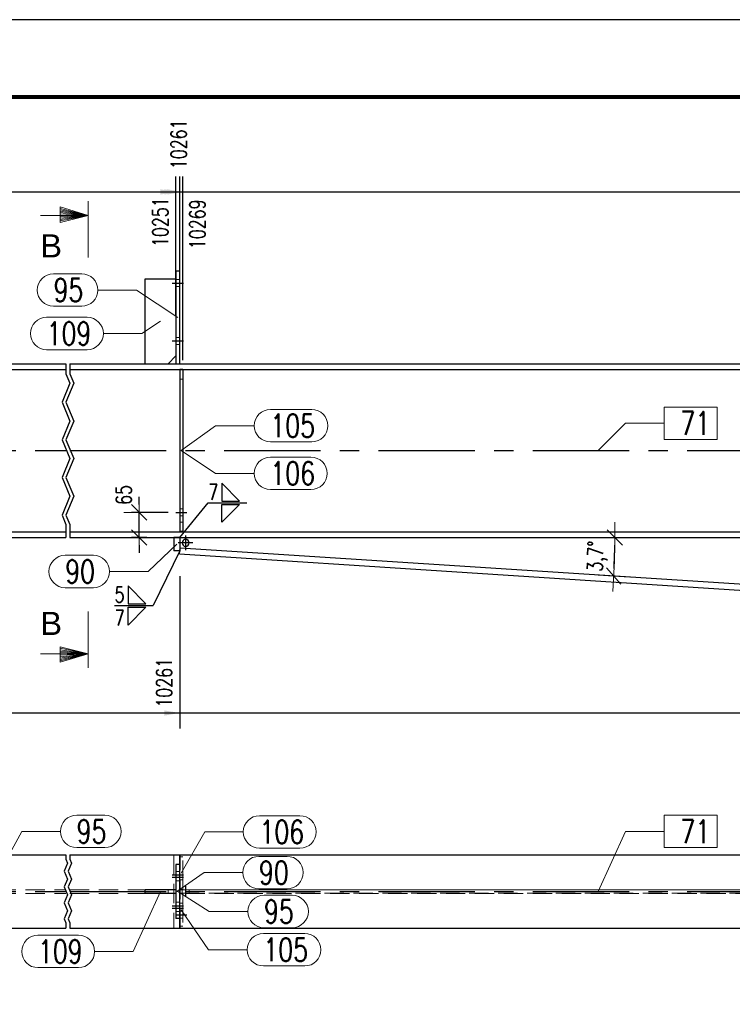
# Model space of a CAD drawing. Header units: millimetres. Extents: x 3528 to 4122, y 12541 to 12988.
# Tile 15 of 47: x 3693 to 3786, y 12834 to 12961. Entities that reach past the tile are written whole.
import ezdxf

# ---------------------------------------------------------------- set-up
doc = ezdxf.new("R2010")
doc.units = ezdxf.units.MM
doc.header["$LTSCALE"] = 10
doc.linetypes.add('HIDDEN', pattern=[0.375, 0.25, -0.125])
doc.linetypes.add('MITTE', pattern=[2, 1.25, -0.25, 0.25, -0.25])
doc.layers.get('Defpoints').update_dxf_attribs({"color": 1})
doc.layers.add('_FORMATKA', color=8, linetype='Continuous', plot=False)
for name, color, linetype, lineweight in [('_RAMKA', 7, 'Continuous', 35), ('PS_DIM', 4, 'Continuous', 13), ('PS_Hidden', 2, 'HIDDEN', 9), ('PS_Pos', 1, 'Continuous', 15), ('PS_SOLID', 7, 'Continuous', 30), ('PS_TEXT', 3, 'Continuous', 18)]:
    doc.layers.add(name, color=color, linetype=linetype, lineweight=lineweight)
for name, color, linetype in [('PS_MID', 5, 'MITTE'), ('PS_SHAPE', 3, 'Continuous'), ('PS_WELD', 1, 'Continuous')]:
    doc.layers.add(name, color=color, linetype=linetype)
doc.styles.add('ARIAL', font='arial.ttf')
doc.styles.add('ROMANS', font='romans.shx', dxfattribs={"width": 0.8})
doc.styles.add('simplex', font='simplex.shx', dxfattribs={"width": 0.75})
doc.dimstyles.new('1_20_GŁ_DS1-LS20', dxfattribs={"dimtxt": 2, "dimasz": 2, "dimexe": 2, "dimexo": 5, "dimgap": 1, "dimtad": 1, "dimjust": 4, "dimdec": 0, "dimlfac": 20, "dimtxsty": 'simplex', "dimblk1": 'NONE', "dimsah": 1, "dimcen": 2, "dimclrd": 256, "dimclre": 256, "dimclrt": 4, "dimadec": 1, "dimazin": 0, "dimtfac": 1, "dimtdec": 0, "dimtmove": 2, "dimatfit": 3, "dimfxl": 1, "dimarcsym": 0})
doc.dimstyles.new('1_20_SC', dxfattribs={"dimtxt": 2, "dimasz": 1, "dimexe": 1, "dimexo": 1, "dimgap": 1, "dimtad": 1, "dimdec": 0, "dimlfac": 20, "dimtxsty": 'simplex', "dimblk": 'dimznak', "dimcen": 2, "dimclrd": 256, "dimclre": 256, "dimclrt": 4, "dimadec": 1, "dimazin": 0, "dimtfac": 1, "dimtdec": 0, "dimtix": 1, "dimtmove": 2, "dimatfit": 3, "dimldrblk": 'dim-grot', "dimfxl": 1, "dimarcsym": 0})

# ---------------------------------------------------------------- blocks, each defined once
blk = doc.blocks.new('*D19')
at = {"layer": 'Defpoints', "color": 0, "transparency": 16777216}
for p in [(3713.58, 12938.92), (3713.58, 12918.01), (3585.58, 12894.17)]:
    blk.add_point(p, dxfattribs=at)
at = {"layer": 'PS_DIM', "lineweight": -2, "transparency": 16777216}
for p, q in [((3585.58, 12899.17), (3585.58, 12940.92)), ((3713.58, 12923.01), (3713.58, 12940.92)), ((3585.58, 12938.92), (3711.58, 12938.92))]:
    blk.add_line(p, q, dxfattribs=at)
at = {"layer": 'PS_DIM', "transparency": 16777216}
blk.add_solid([(3711.58, 12939.25), (3711.58, 12938.58), (3713.58, 12938.92)], dxfattribs=at)
at = {"layer": 'PS_DIM', "color": 4, "transparency": 16777216, "insert": (3711.56, 12935), "char_height": 2, "attachment_point": 5, "rotation": 90, "style": 'simplex'}
blk.add_mtext('10251', dxfattribs=at)
blk = doc.blocks.new('_None')
blk = doc.blocks.new('*D20')
at = {"layer": 'Defpoints', "color": 0, "transparency": 16777216}
for p in [(3714.08, 12938.92), (3714.08, 12917.85), (3585.58, 12894.17)]:
    blk.add_point(p, dxfattribs=at)
at = {"layer": 'PS_DIM', "lineweight": -2, "transparency": 16777216}
for p, q in [((3585.58, 12899.17), (3585.58, 12940.92)), ((3714.08, 12922.85), (3714.08, 12940.92)), ((3585.58, 12938.92), (3712.08, 12938.92))]:
    blk.add_line(p, q, dxfattribs=at)
at = {"layer": 'PS_DIM', "transparency": 16777216}
blk.add_solid([(3712.08, 12939.25), (3712.08, 12938.58), (3714.08, 12938.92)], dxfattribs=at)
at = {"layer": 'PS_DIM', "color": 4, "transparency": 16777216, "insert": (3713.94, 12945.08), "char_height": 2, "attachment_point": 5, "rotation": 90, "style": 'simplex'}
blk.add_mtext('10261', dxfattribs=at)
blk = doc.blocks.new('*D21')
at = {"layer": 'Defpoints', "color": 0, "transparency": 16777216}
for p in [(3714.48, 12938.92), (3714.48, 12912.11), (3585.58, 12894.17)]:
    blk.add_point(p, dxfattribs=at)
at = {"layer": 'PS_DIM', "lineweight": -2, "transparency": 16777216}
for p, q in [((3585.58, 12899.17), (3585.58, 12940.92)), ((3714.48, 12917.11), (3714.48, 12940.92)), ((3585.58, 12938.92), (3712.48, 12938.92))]:
    blk.add_line(p, q, dxfattribs=at)
at = {"layer": 'PS_DIM', "transparency": 16777216}
blk.add_solid([(3712.48, 12939.25), (3712.48, 12938.58), (3714.48, 12938.92)], dxfattribs=at)
at = {"layer": 'PS_DIM', "color": 4, "transparency": 16777216, "insert": (3716.36, 12934.72), "char_height": 2, "attachment_point": 5, "rotation": 90, "style": 'simplex'}
blk.add_mtext('10269', dxfattribs=at)
blk = doc.blocks.new('*D22')
at = {"layer": 'Defpoints', "color": 0, "transparency": 16777216}
for p in [(3828.58, 12938.92), (3828.58, 12918.39), (3585.58, 12894.17)]:
    blk.add_point(p, dxfattribs=at)
at = {"layer": 'PS_DIM', "lineweight": -2, "transparency": 16777216}
for p, q in [((3585.58, 12899.17), (3585.58, 12940.92)), ((3828.58, 12923.39), (3828.58, 12940.92)), ((3585.58, 12938.92), (3826.58, 12938.92))]:
    blk.add_line(p, q, dxfattribs=at)
at = {"layer": 'PS_DIM', "transparency": 16777216}
blk.add_solid([(3826.58, 12939.25), (3826.58, 12938.58), (3828.58, 12938.92)], dxfattribs=at)
at = {"layer": 'PS_DIM', "color": 4, "transparency": 16777216, "insert": (3826.56, 12935), "char_height": 2, "attachment_point": 5, "rotation": 90, "style": 'simplex'}
blk.add_mtext('12551', dxfattribs=at)
blk = doc.blocks.new('*D23')
at = {"layer": 'Defpoints', "color": 0, "transparency": 16777216}
for p in [(3829.08, 12938.92), (3829.08, 12918.37), (3585.58, 12894.17)]:
    blk.add_point(p, dxfattribs=at)
at = {"layer": 'PS_DIM', "lineweight": -2, "transparency": 16777216}
for p, q in [((3585.58, 12899.17), (3585.58, 12940.92)), ((3829.08, 12923.37), (3829.08, 12940.92)), ((3585.58, 12938.92), (3827.08, 12938.92))]:
    blk.add_line(p, q, dxfattribs=at)
at = {"layer": 'PS_DIM', "transparency": 16777216}
blk.add_solid([(3827.08, 12939.25), (3827.08, 12938.58), (3829.08, 12938.92)], dxfattribs=at)
at = {"layer": 'PS_DIM', "color": 4, "transparency": 16777216, "insert": (3831.17, 12935), "char_height": 2, "attachment_point": 5, "rotation": 90, "style": 'simplex'}
blk.add_mtext('12561', dxfattribs=at)
blk = doc.blocks.new('*D24')
at = {"layer": 'Defpoints', "color": 0, "transparency": 16777216}
for p in [(3938.85, 12938.92), (3938.85, 12915.89), (3585.58, 12894.17)]:
    blk.add_point(p, dxfattribs=at)
at = {"layer": 'PS_DIM', "lineweight": -2, "transparency": 16777216}
for p, q in [((3585.58, 12899.17), (3585.58, 12940.92)), ((3938.85, 12920.89), (3938.85, 12940.92)), ((3585.58, 12938.92), (3936.85, 12938.92))]:
    blk.add_line(p, q, dxfattribs=at)
at = {"layer": 'PS_DIM', "transparency": 16777216}
blk.add_solid([(3936.85, 12939.25), (3936.85, 12938.58), (3938.85, 12938.92)], dxfattribs=at)
at = {"layer": 'PS_DIM', "color": 4, "transparency": 16777216, "insert": (3936.83, 12934.72), "char_height": 2, "attachment_point": 5, "rotation": 90, "style": 'simplex'}
blk.add_mtext('14756', dxfattribs=at)
blk = doc.blocks.new('*D25')
at = {"layer": 'Defpoints', "color": 0, "transparency": 16777216}
for p in [(3943.58, 12938.92), (3943.58, 12918.51), (3585.58, 12894.17)]:
    blk.add_point(p, dxfattribs=at)
at = {"layer": 'PS_DIM', "lineweight": -2, "transparency": 16777216}
for p, q in [((3585.58, 12899.17), (3585.58, 12940.92)), ((3943.58, 12923.51), (3943.58, 12940.92)), ((3585.58, 12938.92), (3941.58, 12938.92))]:
    blk.add_line(p, q, dxfattribs=at)
at = {"layer": 'PS_DIM', "transparency": 16777216}
blk.add_solid([(3941.58, 12939.25), (3941.58, 12938.58), (3943.58, 12938.92)], dxfattribs=at)
at = {"layer": 'PS_DIM', "color": 4, "transparency": 16777216, "insert": (3941.56, 12935), "char_height": 2, "attachment_point": 5, "rotation": 90, "style": 'simplex'}
blk.add_mtext('14851', dxfattribs=at)
blk = doc.blocks.new('*D26')
at = {"layer": 'Defpoints', "color": 0, "transparency": 16777216}
for p in [(3944.08, 12938.92), (3944.08, 12918.45), (3585.58, 12894.17)]:
    blk.add_point(p, dxfattribs=at)
at = {"layer": 'PS_DIM', "lineweight": -2, "transparency": 16777216}
for p, q in [((3585.58, 12899.17), (3585.58, 12940.92)), ((3944.08, 12923.45), (3944.08, 12940.92)), ((3585.58, 12938.92), (3942.08, 12938.92))]:
    blk.add_line(p, q, dxfattribs=at)
at = {"layer": 'PS_DIM', "transparency": 16777216}
blk.add_solid([(3942.08, 12939.25), (3942.08, 12938.58), (3944.08, 12938.92)], dxfattribs=at)
at = {"layer": 'PS_DIM', "color": 4, "transparency": 16777216, "insert": (3945.89, 12935), "char_height": 2, "attachment_point": 5, "rotation": 90, "style": 'simplex'}
blk.add_mtext('14861', dxfattribs=at)
blk = doc.blocks.new('*D27')
at = {"layer": 'Defpoints', "color": 0, "transparency": 16777216}
for p in [(3951.05, 12938.92), (3951.05, 12916.67), (3585.58, 12894.17)]:
    blk.add_point(p, dxfattribs=at)
at = {"layer": 'PS_DIM', "lineweight": -2, "transparency": 16777216}
for p, q in [((3585.58, 12899.17), (3585.58, 12940.92)), ((3951.05, 12921.67), (3951.05, 12940.92)), ((3585.58, 12938.92), (3949.05, 12938.92))]:
    blk.add_line(p, q, dxfattribs=at)
at = {"layer": 'PS_DIM', "transparency": 16777216}
blk.add_solid([(3949.05, 12939.25), (3949.05, 12938.58), (3951.05, 12938.92)], dxfattribs=at)
at = {"layer": 'PS_DIM', "color": 4, "transparency": 16777216, "insert": (3949.03, 12934.68), "char_height": 2, "attachment_point": 5, "rotation": 90, "style": 'simplex'}
blk.add_mtext('15000', dxfattribs=at)
blk = doc.blocks.new('*D28')
at = {"layer": 'Defpoints', "color": 0, "transparency": 16777216}
for p in [(3951.46, 12938.92), (3951.46, 12915.63), (3585.58, 12894.17)]:
    blk.add_point(p, dxfattribs=at)
at = {"layer": 'PS_DIM', "lineweight": -2, "transparency": 16777216}
for p, q in [((3585.58, 12899.17), (3585.58, 12940.92)), ((3951.46, 12920.63), (3951.46, 12940.92)), ((3585.58, 12938.92), (3949.46, 12938.92))]:
    blk.add_line(p, q, dxfattribs=at)
at = {"layer": 'PS_DIM', "transparency": 16777216}
blk.add_solid([(3949.46, 12939.25), (3949.46, 12938.58), (3951.46, 12938.92)], dxfattribs=at)
at = {"layer": 'PS_DIM', "color": 4, "transparency": 16777216, "insert": (3953.38, 12934.68), "char_height": 2, "attachment_point": 5, "rotation": 90, "style": 'simplex'}
blk.add_mtext('15008', dxfattribs=at)
blk = doc.blocks.new('*D31')
at = {"layer": 'Defpoints', "color": 0, "transparency": 16777216}
for p in [(3585.58, 12894.17), (3714.08, 12894.17), (3714.08, 12871.44)]:
    blk.add_point(p, dxfattribs=at)
at = {"layer": 'PS_DIM', "lineweight": -2, "transparency": 16777216}
for p, q in [((3585.58, 12889.17), (3585.58, 12869.44)), ((3714.08, 12889.17), (3714.08, 12869.44)), ((3585.58, 12871.44), (3712.08, 12871.44))]:
    blk.add_line(p, q, dxfattribs=at)
at = {"layer": 'PS_DIM', "transparency": 16777216}
blk.add_solid([(3712.08, 12871.77), (3712.08, 12871.1), (3714.08, 12871.44)], dxfattribs=at)
at = {"layer": 'PS_DIM', "color": 4, "transparency": 16777216, "insert": (3712.06, 12875.35), "char_height": 2, "attachment_point": 5, "rotation": 90, "style": 'simplex'}
blk.add_mtext('10261', dxfattribs=at)
blk = doc.blocks.new('*D32')
at = {"layer": 'Defpoints', "color": 0, "transparency": 16777216}
for p in [(3829.48, 12898.92), (3585.58, 12894.17), (3829.48, 12871.44)]:
    blk.add_point(p, dxfattribs=at)
at = {"layer": 'PS_DIM', "lineweight": -2, "transparency": 16777216}
for p, q in [((3829.48, 12893.92), (3829.48, 12869.44)), ((3585.58, 12889.17), (3585.58, 12869.44)), ((3585.58, 12871.44), (3827.48, 12871.44))]:
    blk.add_line(p, q, dxfattribs=at)
at = {"layer": 'PS_DIM', "transparency": 16777216}
blk.add_solid([(3827.48, 12871.77), (3827.48, 12871.1), (3829.48, 12871.44)], dxfattribs=at)
at = {"layer": 'PS_DIM', "color": 4, "transparency": 16777216, "insert": (3827.46, 12875.64), "char_height": 2, "attachment_point": 5, "rotation": 90, "style": 'simplex'}
blk.add_mtext('12569', dxfattribs=at)
blk = doc.blocks.new('*D33')
at = {"layer": 'Defpoints', "color": 0, "transparency": 16777216}
for p in [(3940.07, 12904.46), (3585.58, 12894.17), (3940.07, 12871.44)]:
    blk.add_point(p, dxfattribs=at)
at = {"layer": 'PS_DIM', "lineweight": -2, "transparency": 16777216}
for p, q in [((3940.07, 12899.46), (3940.07, 12869.44)), ((3585.58, 12889.17), (3585.58, 12869.44)), ((3585.58, 12871.44), (3938.07, 12871.44))]:
    blk.add_line(p, q, dxfattribs=at)
at = {"layer": 'PS_DIM', "transparency": 16777216}
blk.add_solid([(3938.07, 12871.77), (3938.07, 12871.1), (3940.07, 12871.44)], dxfattribs=at)
at = {"layer": 'PS_DIM', "color": 4, "transparency": 16777216, "insert": (3938.05, 12875.67), "char_height": 2, "attachment_point": 5, "rotation": 90, "style": 'simplex'}
blk.add_mtext('14780', dxfattribs=at)
blk = doc.blocks.new('*D34')
at = {"layer": 'Defpoints', "color": 0, "transparency": 16777216}
for p in [(3951.05, 12916.67), (3585.58, 12894.17), (3951.05, 12871.44)]:
    blk.add_point(p, dxfattribs=at)
at = {"layer": 'PS_DIM', "lineweight": -2, "transparency": 16777216}
for p, q in [((3951.05, 12911.67), (3951.05, 12869.44)), ((3585.58, 12889.17), (3585.58, 12869.44)), ((3585.58, 12871.44), (3949.05, 12871.44))]:
    blk.add_line(p, q, dxfattribs=at)
at = {"layer": 'PS_DIM', "transparency": 16777216}
blk.add_solid([(3949.05, 12871.77), (3949.05, 12871.1), (3951.05, 12871.44)], dxfattribs=at)
at = {"layer": 'PS_DIM', "color": 4, "transparency": 16777216, "insert": (3949.03, 12875.67), "char_height": 2, "attachment_point": 5, "rotation": 90, "style": 'simplex'}
blk.add_mtext('15000', dxfattribs=at)
blk = doc.blocks.new('*D35')
at = {"layer": 'Defpoints', "color": 0, "transparency": 16777216}
for p in [(3951.46, 12915.63), (3585.58, 12894.17), (3951.46, 12871.44)]:
    blk.add_point(p, dxfattribs=at)
at = {"layer": 'PS_DIM', "lineweight": -2, "transparency": 16777216}
for p, q in [((3951.46, 12910.63), (3951.46, 12869.44)), ((3585.58, 12889.17), (3585.58, 12869.44)), ((3585.58, 12871.44), (3949.46, 12871.44))]:
    blk.add_line(p, q, dxfattribs=at)
at = {"layer": 'PS_DIM', "transparency": 16777216}
blk.add_solid([(3949.46, 12871.77), (3949.46, 12871.1), (3951.46, 12871.44)], dxfattribs=at)
at = {"layer": 'PS_DIM', "color": 4, "transparency": 16777216, "insert": (3953.67, 12875.67), "char_height": 2, "attachment_point": 5, "rotation": 90, "style": 'simplex'}
blk.add_mtext('15008', dxfattribs=at)
blk = doc.blocks.new('dimznak')
at = {"color": 0}
for points in [[(0, 2), (0, -2)], [(-2, 0), (2, 0)]]:
    blk.add_lwpolyline(points, dxfattribs=at)
at = {"color": 2}
blk.add_lwpolyline([(1, 1), (-1, -1)], dxfattribs=at)
blk = doc.blocks.new('*D37')
at = {"layer": 'Defpoints', "color": 0, "transparency": 16777216}
for p in [(3708.82, 12897.42), (3713.58, 12897.42), (3710.82, 12894.17)]:
    blk.add_point(p, dxfattribs=at)
at = {"layer": 'PS_DIM', "lineweight": -2, "transparency": 16777216}
for p, q in [((3708.82, 12898.42), (3708.82, 12899.42)), ((3712.58, 12897.42), (3707.82, 12897.42)), ((3708.82, 12894.17), (3708.82, 12897.42)), ((3709.82, 12894.17), (3707.82, 12894.17)), ((3708.82, 12893.17), (3708.82, 12892.17))]:
    blk.add_line(p, q, dxfattribs=at)
for p, rotation in [((3708.82, 12897.42), 270), ((3708.82, 12894.17), 90)]:
    blk.add_blockref('dimznak', p, dxfattribs=dict(at, rotation=rotation))
at = {"layer": 'PS_DIM', "color": 4, "transparency": 16777216, "insert": (3706.82, 12899.67), "char_height": 2, "attachment_point": 5, "rotation": 90, "style": 'simplex'}
blk.add_mtext('65', dxfattribs=at)
blk = doc.blocks.new('dim-grot')
blk.add_hatch(color=256).paths.add_polyline_path([(0, 0), (-2, 0.5), (-2, -0.5)])
blk.add_lwpolyline([(0, 0), (-2, 0.5), (-2, -0.5), (0, 0)])
blk = doc.blocks.new('*D38')
at = {"layer": 'Defpoints', "color": 0, "transparency": 16777216}
for p in [(3699.83, 12894.17), (3930.82, 12894.17), (3714.11, 12892.8), (3770.39, 12890.83), (3917.18, 12879.64)]:
    blk.add_point(p, dxfattribs=at)
at = {"layer": 'PS_DIM', "lineweight": -2, "transparency": 16777216}
blk.add_arc((3692.86, 12894.17), 77.6, 357.033, 359.2616, dxfattribs=at)
for p, rotation in [((3770.46, 12894.17), 89.63081303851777), ((3770.3, 12889.16), 266.663851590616)]:
    blk.add_blockref('dimznak', p, dxfattribs=dict(at, rotation=rotation))
at = {"layer": 'PS_DIM', "color": 4, "transparency": 16777216, "insert": (3768.23, 12891.73), "char_height": 2, "attachment_point": 5, "rotation": 88.1473, "style": 'simplex'}
blk.add_mtext('3,7°', dxfattribs=at)
blk = doc.blocks.new('*D40')
at = {"layer": 'Defpoints', "color": 0, "transparency": 16777216}
for p in [(3950.71, 12916.3), (3699.83, 12894.17), (3930.82, 12894.17), (3918.19, 12890.55), (3916.62, 12878.37)]:
    blk.add_point(p, dxfattribs=at)
at = {"layer": 'PS_DIM', "lineweight": -2, "transparency": 16777216}
blk.add_arc((3930.82, 12894.17), 13.14, 184.3615, 223.6845, dxfattribs=at)
for p, rotation in [((3917.68, 12894.17), 92.18076421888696), ((3922.04, 12884.4), 315.8652371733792)]:
    blk.add_blockref('dimznak', p, dxfattribs=dict(at, rotation=rotation))
at = {"layer": 'PS_DIM', "color": 4, "transparency": 16777216, "insert": (3920.82, 12889.71), "char_height": 2, "attachment_point": 5, "rotation": 294.023, "style": 'simplex'}
blk.add_mtext('48,0°', dxfattribs=at)
blk = doc.blocks.new('*D43')
at = {"layer": 'Defpoints', "color": 0, "transparency": 16777216}
for p in [(3699.83, 12915.94), (3950.39, 12915.94), (3939.17, 12909.14), (3925.66, 12907.94), (3939.67, 12904.42)]:
    blk.add_point(p, dxfattribs=at)
at = {"layer": 'PS_DIM', "lineweight": -2, "transparency": 16777216}
blk.add_line((3939.78, 12903.42), (3940.15, 12899.95), dxfattribs=at)
blk.add_arc((3938.44, 12915.94), 15.08, 183.8005, 272.2916, dxfattribs=at)
for p, rotation in [((3923.36, 12915.94), 91.90022571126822), ((3940.04, 12900.95), 4.191777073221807)]:
    blk.add_blockref('dimznak', p, dxfattribs=dict(at, rotation=rotation))
at = {"layer": 'PS_DIM', "color": 4, "transparency": 16777216, "insert": (3929.82, 12906.36), "char_height": 2, "attachment_point": 5, "rotation": 318.046, "style": 'simplex'}
blk.add_mtext('96,1°', dxfattribs=at)
blk = doc.blocks.new('Znacznik')
at = {"layer": 'PS_TEXT'}
for p, q in [((4454.27, 7141.25), (4454.27, 7149.35)), ((4454.27, 7147.33), (4450.22, 7148.54)), ((4450.22, 7148.54), (4450.22, 7146.32)), ((4454.27, 7147.33), (4450.22, 7148.34)), ((4454.27, 7147.33), (4450.22, 7148.14)), ((4454.27, 7147.33), (4450.22, 7147.94)), ((4454.27, 7147.33), (4450.22, 7147.73)), ((4454.27, 7147.33), (4450.22, 7147.53)), ((4454.27, 7147.33), (4447.39, 7147.33)), ((4454.27, 7147.33), (4450.22, 7146.32)), ((4454.27, 7147.33), (4450.22, 7146.52)), ((4454.27, 7147.33), (4450.22, 7146.72)), ((4454.27, 7147.33), (4450.22, 7147.13)), ((4454.27, 7147.33), (4450.22, 7146.92)), ((4454.27, 7147.33), (4450.22, 7147.33))]:
    blk.add_line(p, q, dxfattribs=at)
blk = doc.blocks.new('PRZEK3')
at = {"layer": 'PS_DIM', "color": 7, "xscale": -0.8999999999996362, "yscale": 0.8999999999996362, "zscale": 0.9, "rotation": 90}
blk.add_blockref('Znacznik', (202262.67, 15878.89), dxfattribs=at)
at = {"layer": 'PS_TEXT', "style": 'ROMANS', "width": 0.9, "flags": 4}
blk.add_attdef('PRZEKRÓJ', (195831.81, 11873.66), '', height=2.92, dxfattribs=at)
blk = doc.blocks.new('*X204')
at = {"color": 1}
for p, q in [((3699.33, 12916.67), (3699.33, 12915.35)), ((3699.83, 12916.67), (3699.83, 12915.35)), ((3699.33, 12915.35), (3699.85, 12914.13)), ((3699.83, 12915.35), (3700.35, 12914.13)), ((3699.85, 12914.13), (3698.82, 12911.69)), ((3700.35, 12914.13), (3699.32, 12911.69)), ((3698.82, 12911.69), (3699.85, 12909.25)), ((3699.32, 12911.69), (3700.35, 12909.25)), ((3699.85, 12909.25), (3698.82, 12906.82)), ((3700.35, 12909.25), (3699.32, 12906.82)), ((3698.82, 12906.82), (3699.85, 12904.38)), ((3699.32, 12906.82), (3700.35, 12904.38)), ((3699.85, 12904.38), (3698.82, 12901.94)), ((3700.35, 12904.38), (3699.32, 12901.94)), ((3698.82, 12901.94), (3699.85, 12899.5)), ((3699.32, 12901.94), (3700.35, 12899.5)), ((3699.85, 12899.5), (3698.82, 12897.06)), ((3700.35, 12899.5), (3699.32, 12897.06)), ((3698.82, 12897.06), (3699.33, 12895.84)), ((3699.32, 12897.06), (3699.83, 12895.84)), ((3699.33, 12895.84), (3699.33, 12894.17)), ((3699.83, 12895.84), (3699.83, 12894.17))]:
    blk.add_line(p, q, dxfattribs=at)
at = {"layer": 'PS_Hidden', "color": 2, "linetype": 'HIDDEN'}
for p, q in [((3714.08, 12927.57), (3713.58, 12927.57)), ((3714.08, 12926.67), (3713.58, 12926.67)), ((3714.08, 12920.07), (3713.58, 12920.07)), ((3714.08, 12919.17), (3713.58, 12919.17)), ((3714.08, 12914.67), (3714.48, 12914.67)), ((3714.48, 12897.87), (3714.08, 12897.87)), ((3714.48, 12896.97), (3714.08, 12896.97)), ((3714.48, 12896.17), (3714.08, 12896.17))]:
    blk.add_line(p, q, dxfattribs=at)
at = {"layer": 'PS_MID', "color": 5, "linetype": 'MITTE'}
for p, q in [((3713.08, 12927.12), (3714.58, 12927.12)), ((3713.08, 12927.12), (3714.58, 12927.12)), ((3713.08, 12927.12), (3714.58, 12927.12)), ((3713.08, 12927.12), (3714.58, 12927.12)), ((3713.08, 12919.62), (3714.58, 12919.62)), ((3713.08, 12919.62), (3714.58, 12919.62)), ((3713.08, 12919.62), (3714.58, 12919.62)), ((3713.08, 12919.62), (3714.58, 12919.62)), ((3675.33, 12905.42), (3699.33, 12905.42)), ((3699.83, 12905.42), (3953.55, 12905.42)), ((3713.58, 12897.42), (3714.98, 12897.42)), ((3715.78, 12893.47), (3713.88, 12893.47)), ((3714.83, 12894.42), (3714.83, 12892.52))]:
    blk.add_line(p, q, dxfattribs=at)
at = {"layer": 'PS_SOLID', "color": 7, "linetype": 'Continuous'}
for p, q in [((3713.58, 12928.67), (3713.58, 12916.67)), ((3714.08, 12928.67), (3713.58, 12928.67)), ((3714.08, 12916.67), (3714.08, 12928.67)), ((3709.58, 12916.67), (3709.58, 12927.67)), ((3709.58, 12927.67), (3713.58, 12927.67)), ((3712.58, 12916.67), (3713.58, 12917.67)), ((3675.33, 12916.67), (3699.33, 12916.67)), ((3699.83, 12916.67), (3951.05, 12916.67)), ((3675.33, 12915.94), (3699.33, 12915.94)), ((3699.83, 12915.94), (3950.39, 12915.94)), ((3714.08, 12915.92), (3714.08, 12894.92)), ((3714.48, 12915.92), (3714.08, 12915.92)), ((3714.48, 12915.92), (3714.48, 12894.92)), ((3675.33, 12894.9), (3699.33, 12894.9)), ((3699.83, 12894.9), (3931.48, 12894.9)), ((3714.48, 12894.92), (3714.08, 12894.92)), ((3675.33, 12894.17), (3699.33, 12894.17)), ((3699.83, 12894.17), (3930.82, 12894.17)), ((3713.33, 12894.17), (3713.33, 12892.42)), ((3714.08, 12894.17), (3713.33, 12894.17)), ((3714.08, 12894.17), (3714.08, 12892.42)), ((3714.08, 12892.42), (3713.33, 12892.42)), ((3714.06, 12892.05), (3714.11, 12892.8)), ((3714.06, 12892.05), (3917.09, 12878.9)), ((3714.11, 12892.8), (3714.08, 12892.8)), ((3917.18, 12879.64), (3714.11, 12892.8))]:
    blk.add_line(p, q, dxfattribs=at)
at = {"layer": 'PS_SOLID', "color": 7, "extrusion": (0, 0, -1)}
blk.add_circle((-3714.83, 12893.47), 0.45, dxfattribs=at)
blk = doc.blocks.new('*X209')
at = {"color": 1}
for p, q in [((3783.73, 12911.06), (3776.85, 12911.06)), ((3776.85, 12911.06), (3776.85, 12906.86)), ((3783.73, 12906.86), (3783.73, 12911.06)), ((3768.31, 12905.42), (3771.85, 12908.96)), ((3771.85, 12908.96), (3776.85, 12908.96)), ((3776.85, 12906.86), (3783.73, 12906.86))]:
    blk.add_line(p, q, dxfattribs=at)
at = {"color": 30, "style": 'simplex', "width": 0.75}
blk.add_text('71', height=3, dxfattribs=at).set_placement((3778.95, 12907.46))
blk = doc.blocks.new('*X222')
at = {"color": 1}
for p, q in [((3725.83, 12910.74), (3731.18, 12910.74)), ((3714.28, 12905.42), (3718.73, 12908.64)), ((3718.73, 12908.64), (3723.73, 12908.64)), ((3725.83, 12906.54), (3731.18, 12906.54))]:
    blk.add_line(p, q, dxfattribs=at)
for centre, start, end in [((3725.83, 12908.64), 90, 270), ((3731.18, 12908.64), 270, 90)]:
    blk.add_arc(centre, 2.1, start, end, dxfattribs=at)
at = {"color": 2, "style": 'simplex', "width": 0.75}
blk.add_text('105', height=3, dxfattribs=at).set_placement((3725.83, 12907.14))
blk = doc.blocks.new('*X223')
at = {"color": 1}
for p, q in [((3714.28, 12905.42), (3718.73, 12902.47)), ((3725.83, 12904.57), (3731.08, 12904.57)), ((3718.73, 12902.47), (3723.73, 12902.47)), ((3725.83, 12900.37), (3731.08, 12900.37))]:
    blk.add_line(p, q, dxfattribs=at)
for centre, start, end in [((3725.83, 12902.47), 90, 270), ((3731.08, 12902.47), 270, 90)]:
    blk.add_arc(centre, 2.1, start, end, dxfattribs=at)
at = {"color": 2, "style": 'simplex', "width": 0.75}
blk.add_text('106', height=3, dxfattribs=at).set_placement((3725.83, 12900.97))
blk = doc.blocks.new('*X224')
at = {"color": 1}
for p, q in [((3696.83, 12922.68), (3702.08, 12922.68)), ((3711.58, 12922.17), (3709.18, 12920.58)), ((3704.18, 12920.58), (3709.18, 12920.58)), ((3696.83, 12918.48), (3702.08, 12918.48))]:
    blk.add_line(p, q, dxfattribs=at)
for centre, start, end in [((3696.83, 12920.58), 90, 270), ((3702.08, 12920.58), 270, 90)]:
    blk.add_arc(centre, 2.1, start, end, dxfattribs=at)
at = {"color": 2, "style": 'simplex', "width": 0.75}
blk.add_text('109', height=3, dxfattribs=at).set_placement((3696.83, 12919.08))
blk = doc.blocks.new('*X225')
at = {"color": 1}
for p, q in [((3713.71, 12893.3), (3709.98, 12889.76)), ((3699.23, 12891.86), (3702.88, 12891.86)), ((3704.98, 12889.76), (3709.98, 12889.76)), ((3699.23, 12887.66), (3702.88, 12887.66))]:
    blk.add_line(p, q, dxfattribs=at)
for centre, start, end in [((3699.23, 12889.76), 90, 270), ((3702.88, 12889.76), 270, 90)]:
    blk.add_arc(centre, 2.1, start, end, dxfattribs=at)
at = {"color": 2, "style": 'simplex', "width": 0.75}
blk.add_text('90', height=3, dxfattribs=at).set_placement((3699.23, 12888.26))
blk = doc.blocks.new('*X226')
at = {"color": 1}
for p, q in [((3697.72, 12928.31), (3701.37, 12928.31)), ((3703.47, 12926.21), (3708.47, 12926.21)), ((3713.83, 12922.67), (3708.47, 12926.21)), ((3697.72, 12924.11), (3701.37, 12924.11))]:
    blk.add_line(p, q, dxfattribs=at)
for centre, start, end in [((3697.72, 12926.21), 90, 270), ((3701.37, 12926.21), 270, 90)]:
    blk.add_arc(centre, 2.1, start, end, dxfattribs=at)
at = {"color": 2, "style": 'simplex', "width": 0.75}
blk.add_text('95', height=3, dxfattribs=at).set_placement((3697.72, 12924.71))
blk = doc.blocks.new('*X245')
at = {"color": 1}
for p, q in [((3699.33, 12853.07), (3699.33, 12852.51)), ((3699.33, 12852.51), (3699.55, 12851.99)), ((3699.83, 12853.07), (3699.83, 12852.51)), ((3699.83, 12852.51), (3700.05, 12851.99)), ((3699.55, 12851.99), (3699.11, 12850.97)), ((3700.05, 12851.99), (3699.61, 12850.97)), ((3699.11, 12850.97), (3699.55, 12849.94)), ((3699.61, 12850.97), (3700.05, 12849.94)), ((3699.55, 12849.94), (3699.11, 12848.91)), ((3699.11, 12848.91), (3699.55, 12847.88)), ((3700.05, 12849.94), (3699.61, 12848.91)), ((3699.61, 12848.91), (3700.05, 12847.88)), ((3699.55, 12847.88), (3699.11, 12846.85)), ((3700.05, 12847.88), (3699.61, 12846.85)), ((3699.11, 12846.85), (3699.55, 12845.82)), ((3699.61, 12846.85), (3700.05, 12845.82)), ((3699.55, 12845.82), (3699.11, 12844.79)), ((3700.05, 12845.82), (3699.61, 12844.79)), ((3699.11, 12844.79), (3699.33, 12844.27)), ((3699.33, 12844.27), (3699.33, 12843.57)), ((3699.61, 12844.79), (3699.83, 12844.27)), ((3699.83, 12844.27), (3699.83, 12843.57))]:
    blk.add_line(p, q, dxfattribs=at)
at = {"layer": 'PS_Hidden', "color": 2, "linetype": 'HIDDEN'}
for p, q in [((3713.33, 12853.07), (3713.33, 12843.57)), ((3714.06, 12853.07), (3714.06, 12843.57)), ((3714.08, 12853.07), (3714.08, 12852.82)), ((3714.08, 12852.82), (3714.08, 12851.82)), ((3714.48, 12852.82), (3714.08, 12852.82)), ((3714.11, 12843.57), (3714.11, 12853.07)), ((3714.48, 12849.82), (3714.48, 12852.82)), ((3713.58, 12850.92), (3714.08, 12850.92)), ((3713.58, 12849.72), (3714.08, 12849.72)), ((3714.08, 12849.82), (3714.48, 12849.82)), ((3714.48, 12849.82), (3714.48, 12848.57)), ((3675.33, 12848.55), (3699.33, 12848.55)), ((3675.33, 12848.08), (3699.33, 12848.08)), ((3699.83, 12848.55), (3950.39, 12848.55)), ((3699.83, 12848.08), (3950.39, 12848.08)), ((3712.58, 12848.52), (3712.58, 12848.12)), ((3714.48, 12848.57), (3714.08, 12848.57)), ((3824.58, 12848.52), (3714.08, 12848.52)), ((3714.08, 12848.12), (3824.58, 12848.12)), ((3714.08, 12848.07), (3714.48, 12848.07)), ((3714.38, 12848.12), (3714.38, 12848.52)), ((3714.48, 12848.07), (3714.48, 12846.82)), ((3715.28, 12848.12), (3715.28, 12848.52)), ((3713.58, 12846.92), (3714.08, 12846.92)), ((3714.48, 12846.82), (3714.08, 12846.82)), ((3714.48, 12846.82), (3714.48, 12843.82)), ((3713.58, 12845.72), (3714.08, 12845.72)), ((3714.48, 12845.77), (3714.08, 12845.77)), ((3714.48, 12844.87), (3714.08, 12844.87)), ((3714.08, 12844.82), (3714.08, 12843.82)), ((3714.08, 12843.82), (3714.08, 12843.57)), ((3714.48, 12843.82), (3714.08, 12843.82))]:
    blk.add_line(p, q, dxfattribs=at)
at = {"layer": 'PS_MID', "color": 5, "linetype": 'MITTE'}
for p, q in [((3713.08, 12850.47), (3714.58, 12850.47)), ((3713.08, 12850.47), (3714.58, 12850.47)), ((3713.08, 12850.17), (3714.58, 12850.17)), ((3713.08, 12850.17), (3714.58, 12850.17)), ((3714.83, 12849.02), (3714.83, 12847.62)), ((3675.33, 12848.32), (3699.33, 12848.32)), ((3699.83, 12848.32), (3953.55, 12848.32)), ((3713.08, 12846.47), (3714.58, 12846.47)), ((3713.08, 12846.47), (3714.58, 12846.47)), ((3713.08, 12846.17), (3714.58, 12846.17)), ((3713.08, 12846.17), (3714.58, 12846.17)), ((3713.58, 12845.32), (3714.98, 12845.32))]:
    blk.add_line(p, q, dxfattribs=at)
at = {"layer": 'PS_SOLID', "color": 7, "linetype": 'Continuous'}
for p, q in [((3675.33, 12853.07), (3699.33, 12853.07)), ((3699.83, 12853.07), (3951.05, 12853.07)), ((3713.58, 12851.82), (3713.58, 12844.82)), ((3714.08, 12851.82), (3713.58, 12851.82)), ((3714.08, 12844.82), (3714.08, 12851.82)), ((3709.58, 12848.12), (3709.58, 12848.52)), ((3713.58, 12848.52), (3709.58, 12848.52)), ((3709.58, 12848.12), (3713.58, 12848.12)), ((3714.08, 12844.82), (3713.58, 12844.82)), ((3675.33, 12843.57), (3699.33, 12843.57)), ((3699.83, 12843.57), (3951.05, 12843.57))]:
    blk.add_line(p, q, dxfattribs=at)
blk = doc.blocks.new('*X250')
at = {"color": 1}
for p, q in [((3783.73, 12858.2), (3776.85, 12858.2)), ((3776.85, 12858.2), (3776.85, 12854)), ((3783.73, 12854), (3783.73, 12858.2)), ((3768.31, 12848.32), (3771.85, 12856.1)), ((3771.85, 12856.1), (3776.85, 12856.1)), ((3776.85, 12854), (3783.73, 12854))]:
    blk.add_line(p, q, dxfattribs=at)
at = {"color": 30, "style": 'simplex', "width": 0.75}
blk.add_text('71', height=3, dxfattribs=at).set_placement((3778.95, 12854.6))
blk = doc.blocks.new('*X261')
at = {"color": 1}
for p, q in [((3700.72, 12858.2), (3704.37, 12858.2)), ((3689.33, 12848.32), (3693.62, 12856.1)), ((3693.62, 12856.1), (3698.62, 12856.1)), ((3700.72, 12854), (3704.37, 12854))]:
    blk.add_line(p, q, dxfattribs=at)
for centre, start, end in [((3700.72, 12856.1), 90, 270), ((3704.37, 12856.1), 270, 90)]:
    blk.add_arc(centre, 2.1, start, end, dxfattribs=at)
at = {"color": 2, "style": 'simplex', "width": 0.75}
blk.add_text('95', height=3, dxfattribs=at).set_placement((3700.72, 12854.6))
blk = doc.blocks.new('*X263')
at = {"color": 1}
for p, q in [((3724.34, 12852.87), (3727.98, 12852.87)), ((3713.71, 12848.32), (3717.24, 12850.77)), ((3717.24, 12850.77), (3722.24, 12850.77)), ((3724.34, 12848.67), (3727.98, 12848.67))]:
    blk.add_line(p, q, dxfattribs=at)
for centre, start, end in [((3724.34, 12850.77), 90, 270), ((3727.98, 12850.77), 270, 90)]:
    blk.add_arc(centre, 2.1, start, end, dxfattribs=at)
at = {"color": 2, "style": 'simplex', "width": 0.75}
blk.add_text('90', height=3, dxfattribs=at).set_placement((3724.34, 12849.27))
blk = doc.blocks.new('*X264')
at = {"color": 1}
for p, q in [((3713.83, 12848.32), (3717.9, 12845.73)), ((3725, 12847.83), (3728.64, 12847.83)), ((3717.9, 12845.73), (3722.9, 12845.73)), ((3725, 12843.63), (3728.64, 12843.63))]:
    blk.add_line(p, q, dxfattribs=at)
for centre, start, end in [((3725, 12845.73), 90, 270), ((3728.64, 12845.73), 270, 90)]:
    blk.add_arc(centre, 2.1, start, end, dxfattribs=at)
at = {"color": 2, "style": 'simplex', "width": 0.75}
blk.add_text('95', height=3, dxfattribs=at).set_placement((3725, 12844.23))
blk = doc.blocks.new('*X265')
at = {"color": 1}
for p, q in [((3711.58, 12848.32), (3708.05, 12840.56)), ((3695.7, 12842.66), (3700.95, 12842.66)), ((3703.05, 12840.56), (3708.05, 12840.56)), ((3695.7, 12838.46), (3700.95, 12838.46))]:
    blk.add_line(p, q, dxfattribs=at)
for centre, start, end in [((3695.7, 12840.56), 90, 270), ((3700.95, 12840.56), 270, 90)]:
    blk.add_arc(centre, 2.1, start, end, dxfattribs=at)
at = {"color": 2, "style": 'simplex', "width": 0.75}
blk.add_text('109', height=3, dxfattribs=at).set_placement((3695.7, 12839.06))
blk = doc.blocks.new('*X266')
at = {"color": 1}
for p, q in [((3714.28, 12845.94), (3717.82, 12840.78)), ((3724.92, 12842.88), (3730.27, 12842.88)), ((3717.82, 12840.78), (3722.82, 12840.78)), ((3724.92, 12838.68), (3730.27, 12838.68))]:
    blk.add_line(p, q, dxfattribs=at)
for centre, start, end in [((3724.92, 12840.78), 90, 270), ((3730.27, 12840.78), 270, 90)]:
    blk.add_arc(centre, 2.1, start, end, dxfattribs=at)
at = {"color": 2, "style": 'simplex', "width": 0.75}
blk.add_text('105', height=3, dxfattribs=at).set_placement((3724.92, 12839.28))
blk = doc.blocks.new('*X267')
at = {"color": 1}
for p, q in [((3724.41, 12858.14), (3729.66, 12858.14)), ((3714.28, 12850.69), (3717.31, 12856.04)), ((3717.31, 12856.04), (3722.31, 12856.04)), ((3724.41, 12853.94), (3729.66, 12853.94))]:
    blk.add_line(p, q, dxfattribs=at)
for centre, start, end in [((3724.41, 12856.04), 90, 270), ((3729.66, 12856.04), 270, 90)]:
    blk.add_arc(centre, 2.1, start, end, dxfattribs=at)
at = {"color": 2, "style": 'simplex', "width": 0.75}
blk.add_text('106', height=3, dxfattribs=at).set_placement((3724.41, 12854.54))
blk = doc.blocks.new('*X493')
at = {"color": 3}
for p, q in [((3721.84, 12898.89), (3719.54, 12901.19)), ((3719.54, 12901.19), (3719.54, 12898.89)), ((3719.54, 12898.89), (3721.84, 12898.89)), ((3719.54, 12898.43), (3721.84, 12898.43)), ((3721.84, 12898.43), (3719.54, 12896.13)), ((3719.54, 12896.13), (3719.54, 12898.43))]:
    blk.add_line(p, q, dxfattribs=at)
at = {"color": 9}
for p, q in [((3714.08, 12894.17), (3717.78, 12898.66)), ((3717.78, 12898.66), (3722.78, 12898.66))]:
    blk.add_line(p, q, dxfattribs=at)
at = {"color": 2, "style": 'simplex', "width": 0.75}
blk.add_text('7', height=2, dxfattribs=at).set_placement((3717.78, 12899.06))
blk = doc.blocks.new('*X494')
at = {"color": 9}
for p in [(3714.08, 12892.42), (3705.64, 12885.36)]:
    blk.add_line(p, (3710.64, 12885.36), dxfattribs=at)
at = {"color": 3}
for p, q in [((3709.69, 12885.59), (3707.39, 12887.89)), ((3707.39, 12887.89), (3707.39, 12885.59)), ((3707.39, 12885.59), (3709.69, 12885.59)), ((3707.39, 12885.13), (3709.69, 12885.13)), ((3709.69, 12885.13), (3707.39, 12882.83)), ((3707.39, 12882.83), (3707.39, 12885.13))]:
    blk.add_line(p, q, dxfattribs=at)
at = {"color": 2, "style": 'simplex', "width": 0.75}
for s, p in [('5', (3705.64, 12885.76)), ('7', (3705.64, 12882.76))]:
    blk.add_text(s, height=2, dxfattribs=at).set_placement(p)

msp = doc.modelspace()

# ---------------------------------------------------------------- linework, layer by layer
at = {"layer": '_FORMATKA', "lineweight": -3}
msp.add_lwpolyline([(3527.638, 12541.219), (4121.638, 12541.219), (4121.638, 12961.219), (3527.638, 12961.219)], close=True, dxfattribs=at)
at = {"layer": '_RAMKA', "lineweight": -3, "const_width": 0.5}
msp.add_lwpolyline([(3557.638, 12551.219), (4111.638, 12551.219), (4111.638, 12951.219), (3557.638, 12951.219)], close=True, dxfattribs=at)

# ---------------------------------------------------------------- block references
at = {"layer": 'PS_Pos'}
for name in ['*X226', '*X224', '*X222', '*X209', '*X223', '*X225', '*X261', '*X267', '*X250', '*X263', '*X265', '*X264', '*X266']:
    msp.add_blockref(name, (0, 0), dxfattribs=at)
at = {"layer": 'PS_SHAPE'}
for name in ['*X204', '*X245']:
    msp.add_blockref(name, (0, 0), dxfattribs=at)
at = {"layer": 'PS_TEXT'}
ref = msp.add_blockref('PRZEK3', (15572.262, 208765.954), dxfattribs=dict(at, xscale=-1, rotation=90))
ref.add_attrib('PRZEKRÓJ', 'B', (3696.024, 12930.432), dxfattribs={"height": 3, "style": 'ARIAL'})
ref = msp.add_blockref('PRZEK3', (15572.262, -182950.985), dxfattribs=dict(at, rotation=90))
ref.add_attrib('PRZEKRÓJ', 'B', (3696.024, 12881.537), dxfattribs={"height": 3, "style": 'ARIAL'})
at = {"layer": 'PS_WELD'}
for name in ['*X493', '*X494']:
    msp.add_blockref(name, (0, 0), dxfattribs=at)

# ---------------------------------------------------------------- dimensions: what is measured, and where the dimension line sits
at = {"layer": 'PS_DIM'}
for base, p2, text, picture, middle in [((3714.081, 12938.917), (3714.081, 12917.849), '10261', '*D20', (3713.94, 12945.084)), ((3713.581, 12938.917), (3713.581, 12918.008), '10251', '*D19', (3711.561, 12935.004)), ((3714.481, 12938.917), (3714.481, 12912.112), '10269', '*D21', (3716.358, 12934.719)), ((3828.581, 12938.917), (3828.581, 12918.386), '12551', '*D22', (3826.561, 12935.004)), ((3829.081, 12938.917), (3829.081, 12918.373), '12561', '*D23', (3831.166, 12935.004)), ((3938.848, 12938.917), (3938.848, 12915.894), '14756', '*D24', (3936.828, 12934.719)), ((3943.581, 12938.917), (3943.581, 12918.508), '14851', '*D25', (3941.561, 12935.004)), ((3944.081, 12938.917), (3944.081, 12918.447), '14861', '*D26', (3945.89, 12935.004)), ((3951.047, 12938.917), (3951.047, 12916.672), '15000', '*D27', (3949.027, 12934.683)), ((3951.456, 12938.917), (3951.456, 12915.632), '15008', '*D28', (3953.379, 12934.683)), ((3951.047, 12871.437), (3951.047, 12916.672), '15000', '*D34', (3949.027, 12875.672)), ((3951.456, 12871.437), (3951.456, 12915.632), '15008', '*D35', (3953.671, 12875.672)), ((3940.068, 12871.437), (3940.068, 12904.459), '14780', '*D33', (3938.048, 12875.672)), ((3829.481, 12871.437), (3829.481, 12898.922), '12569', '*D32', (3827.461, 12875.636)), ((3714.081, 12871.437), (3714.081, 12894.172), '10261', '*D31', (3712.061, 12875.35))]:
    dim = msp.add_linear_dim(base=base, p1=(3585.581, 12894.172), p2=p2, text=text, dimstyle='1_20_GŁ_DS1-LS20', dxfattribs=at)
    dim.commit()
    dim.dimension.update_dxf_attribs({"geometry": picture, "text_midpoint": middle, "dimtype": 128, "text_rotation": 90})
for base, line1, line2, picture, middle in [((3925.657, 12907.945), ((3699.831, 12915.942), (3950.391, 12915.942)), ((3939.671, 12904.417), (3939.166, 12909.14)), '*D43', (3929.824, 12906.357)), ((3918.191, 12890.547), ((3950.713, 12916.3), (3916.618, 12878.372)), ((3699.831, 12894.172), (3930.821, 12894.172)), '*D40', (3920.82, 12889.714)), ((3770.387, 12890.828), ((3699.831, 12894.172), (3930.821, 12894.172)), ((3917.18, 12879.645), (3714.106, 12892.796)), '*D38', (3768.229, 12891.734))]:
    dim = msp.add_angular_dim_2l(base=base, line1=line1, line2=line2, dimstyle='1_20_SC', dxfattribs=at)
    dim.commit()
    dim.dimension.update_dxf_attribs({"geometry": picture, "text_midpoint": middle})
dim = msp.add_linear_dim(base=(3708.816, 12897.422), p1=(3710.817, 12894.172), p2=(3713.581, 12897.422), angle=90, dimstyle='1_20_SC', dxfattribs=at)
dim.commit()
dim.dimension.update_dxf_attribs({"geometry": '*D37', "text_midpoint": (3706.816, 12899.669), "dimtype": 128})

doc.saveas('drawing.dxf')
